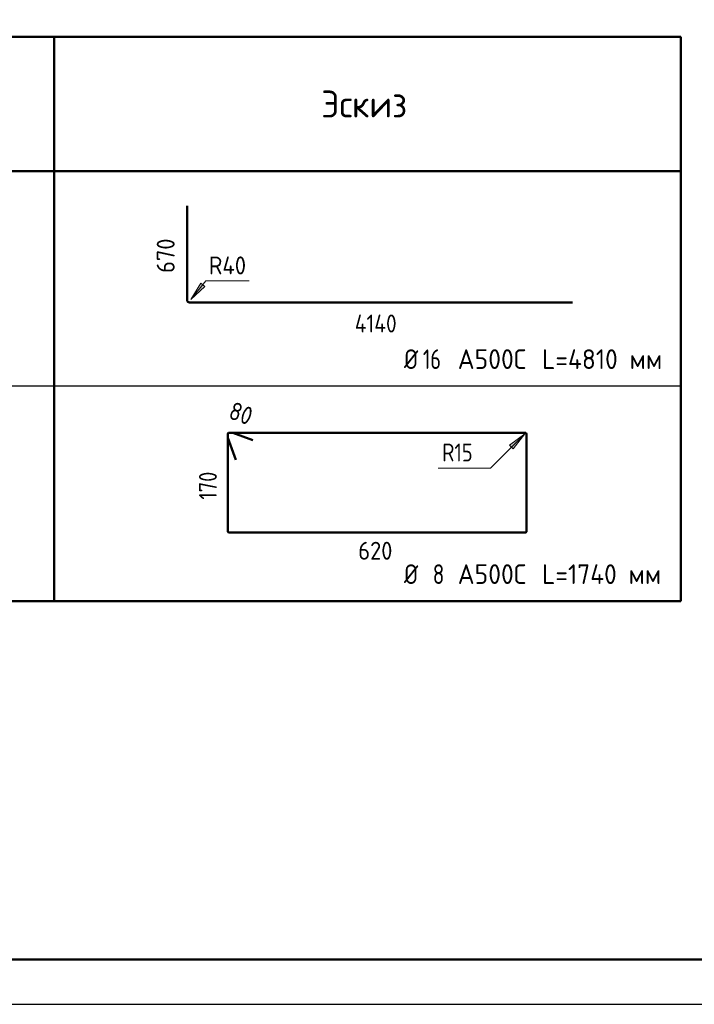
# Model space of a CAD drawing. Header units: millimetres. Extents: x 0 to 50400, y 0 to 35652.
# Tile 4 of 11: x 17536 to 26580, y 0 to 13189. Entities that reach past the tile are written whole.
import ezdxf

# ---------------------------------------------------------------- set-up
doc = ezdxf.new("R2010")
doc.units = ezdxf.units.MM
doc.layers.add('Standard', color=7, linetype='Continuous', lineweight=25)
doc.layers.add('ДОП Верх по Х', color=7, linetype='Continuous', lineweight=25)
doc.styles.add('ISOCPEUR', font='txt')

msp = doc.modelspace()

# ---------------------------------------------------------------- hatches: boundary and pattern name
at = {"layer": 'Standard', "linetype": 'Continuous', "lineweight": 13, "transparency": 33554687}
for points in [[(19962, 9660), (19831, 9442), (20018, 9615)], [(24153, 7439), (24306, 7643), (24102, 7490)]]:
    msp.add_hatch(color=7, dxfattribs=at).paths.add_polyline_path(points)

# ---------------------------------------------------------------- linework, layer by layer
at = {"layer": 'Standard', "color": 7, "linetype": 'Continuous', "lineweight": 50, "transparency": 33554687}
for p, q in [((15600, 12960), (26400, 12960)), ((18000, 5400), (18000, 12960)), ((26400, 5400), (26400, 12960)), ((26400, 5400), (26400, 12960)), ((26400, 11160), (15600, 11160)), ((26400, 5400), (15600, 5400))]:
    msp.add_line(p, q, dxfattribs=at)
at = {"layer": 'Standard', "color": 7, "linetype": 'Continuous', "lineweight": 13, "transparency": 33554687}
for p, q in [((19962, 9660), (19831, 9442)), ((20018, 9615), (19962, 9660)), ((19990, 9638), (20001, 9652)), ((19831, 9442), (20018, 9615)), ((19831, 9442), (19831, 9442)), ((19831, 9442), (19831, 9442)), ((19831, 9442), (19831, 9442)), ((24306, 7643), (24102, 7490)), ((24153, 7439), (24306, 7643)), ((24306, 7643), (24306, 7643)), ((24306, 7643), (24306, 7643)), ((24306, 7643), (24306, 7643)), ((24102, 7490), (24153, 7439)), ((24128, 7465), (24115, 7452))]:
    msp.add_line(p, q, dxfattribs=at)
at = {"layer": 'Standard', "color": 7, "linetype": 'Continuous', "lineweight": -3, "transparency": 33554687}
for p, q in [((26400, 8280), (15600, 8280)), ((15600, 5400), (26400, 5400))]:
    msp.add_line(p, q, dxfattribs=at)
at = {"layer": 'Standard', "color": 7, "linetype": 'Continuous', "lineweight": 25, "transparency": 33554687}
msp.add_lwpolyline([(0, 0), (50400, 0), (50400, 35640), (0, 35640), (0, 0)], close=True, dxfattribs=at)
at = {"layer": 'Standard', "color": 7, "linetype": 'Continuous', "lineweight": 13, "transparency": 33554687}
for points in [[(50400, 35640), (0, 35640), (0, 0), (50400, 0), (50400, 35640)], [(50400, 35640), (0, 35640), (0, 0), (50400, 0), (50400, 35640)], [(20611, 9690), (20032, 9690), (19831, 9442)], [(23147, 7184), (23847, 7184), (24306, 7643)]]:
    msp.add_lwpolyline(points, dxfattribs=at)
at = {"layer": 'Standard', "color": 7, "linetype": 'Continuous', "lineweight": 50, "transparency": 33554687}
msp.add_lwpolyline([(2400, 35040), (49800, 35040), (49800, 600), (2400, 600), (2400, 35040)], close=True, dxfattribs=at)
at = {"layer": 'ДОП Верх по Х', "color": 7, "linetype": 'Continuous', "lineweight": 50, "transparency": 33554687}
for p, q in [((19781, 9433), (19781, 10695)), ((24948, 9403), (19810, 9403)), ((20388, 7654), (20337, 7654)), ((24317, 7654), (20337, 7654)), ((20661, 7556), (20393, 7654)), ((20325, 7643), (20325, 6331)), ((20325, 7643), (20325, 7591)), ((20326, 7587), (20433, 7293)), ((24329, 6331), (24329, 7643)), ((20337, 6320), (24317, 6320))]:
    msp.add_line(p, q, dxfattribs=at)
for centre, radius, start, end in [((19810, 9433), 29.7, 180, 270), ((20337, 7643), 11.8, 90, 180), ((20337, 7643), 11.8, 90, 180), ((20388, 7643), 11.8, 70, 90), ((24317, 7643), 11.5, 0, 90), ((20337, 7591), 11.8, 180, 200), ((20337, 6331), 11.5, 180, 270), ((24317, 6331), 11.5, 270, 0)]:
    msp.add_arc(centre, radius, start, end, dxfattribs=at)

# ---------------------------------------------------------------- texts
at = {"layer": 'Standard', "color": 7, "linetype": 'Continuous', "lineweight": 25, "transparency": 33554687, "attachment_point": 7, "style": 'ISOCPEUR'}
for s, insert, char_height, width in [('\\W0.94;Эскиз', (21579, 11880), 360, 1411.34), ('\\W0.83;Ø', (22688, 8510), 264, 374), ('\\W0.75;16', (22941, 8510), 264, 415.6), ('\\W0.95;А500С', (23408, 8510), 264, 1101.31), ('\\W0.94;L=4810 мм', (24538, 8510), 264, 1786.42), ('\\W0.83;Ø', (22688, 5630), 264, 374), ('\\W0.78;8', (23073, 5630), 264, 287.23), ('\\W0.95;А500С', (23408, 5630), 264, 1101.31), ('\\W0.94;L=1740 мм', (24538, 5630), 264, 1786.42)]:
    msp.add_mtext(s, dxfattribs=dict(at, insert=insert, char_height=char_height, width=width))
at = {"layer": 'Standard', "color": 7, "linetype": 'Continuous', "lineweight": 18, "transparency": 33554687, "char_height": 240, "attachment_point": 7, "style": 'ISOCPEUR'}
for s, insert, width in [('\\W0.92;R40', (20071, 9778), 662.02), ('\\W0.83;R15', (23199, 7272), 579.73)]:
    msp.add_mtext(s, dxfattribs=dict(at, insert=insert, width=width))
at = {"layer": 'ДОП Верх по Х', "color": 7, "linetype": 'Continuous', "lineweight": 18, "transparency": 33554687, "char_height": 240, "attachment_point": 7, "style": 'ISOCPEUR'}
for s, insert, width, rotation in [('\\W0.91;670', (19613, 9797), 613.07, 90), ('\\W0.87;80', (20320, 7855), 440.65, 340), ('\\W0.83;170', (20179, 6759), 554.8, 90)]:
    msp.add_mtext(s, dxfattribs=dict(at, insert=insert, width=width, rotation=rotation))
for s, insert, width in [('\\W0.87;4140', (22028, 9000), 776.64), ('\\W0.91;620', (22075, 5956), 613.09)]:
    msp.add_mtext(s, dxfattribs=dict(at, insert=insert, width=width))

doc.saveas('drawing.dxf')
